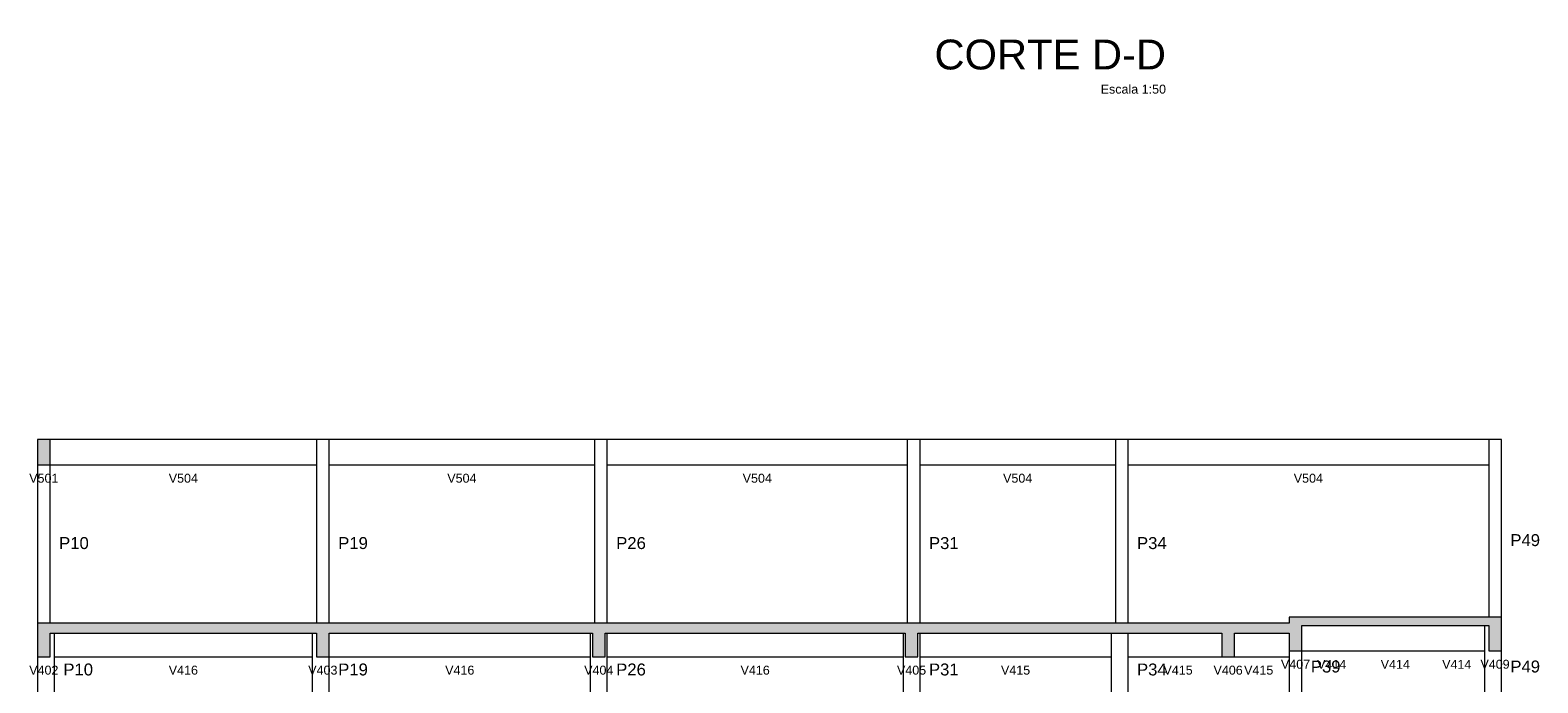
# Model space of a CAD drawing. Header units: millimetres. Extents: x 0 to 119, y 0 to 84.
# Tile 7 of 11: x 52 to 88, y 32 to 47. Entities that reach past the tile are written whole.
import ezdxf

# ---------------------------------------------------------------- set-up
doc = ezdxf.new("R2010")
doc.units = ezdxf.units.MM
doc.header["$MEASUREMENT"] = 0
doc.linetypes.add('NULL', pattern=[0])
for name, color, linetype, lineweight in [('FO-Elementos cortados', 159, 'Continuous', 5), ('FO-Elementos em vista', 7, 'Continuous', 5), ('FO-Hachuras', 153, 'Continuous', 5), ('FO-Textos das vigas', 7, 'Continuous', 5), ('FO-Textos dos pilares', 7, 'Continuous', 5), ('FO-Títulos', 1, 'Continuous', 20)]:
    doc.layers.add(name, color=color, linetype=linetype, lineweight=lineweight)
doc.styles.add('Arial', font='txt')

msp = doc.modelspace()

# ---------------------------------------------------------------- hatches: boundary and pattern name
at = {"layer": 'FO-Hachuras', "linetype": 'Continuous'}
for points in [[(52.2794, 36.8906), (52.5794, 36.8906), (52.5794, 37.4906), (52.2794, 37.4906), (52.2794, 36.8906)], [(81.8946, 33.0906), (86.9142, 33.0906), (86.9142, 33.2906), (81.8946, 33.2906), (81.8946, 33.0906)], [(81.8946, 32.4906), (82.1946, 32.4906), (82.1946, 33.2906), (81.8946, 33.2906), (81.8946, 32.4906)], [(86.6142, 32.4906), (86.9142, 32.4906), (86.9142, 33.2906), (86.6142, 33.2906), (86.6142, 32.4906)], [(52.2794, 32.9106), (59.1822, 32.9106), (59.1822, 33.1506), (52.2794, 33.1506), (52.2794, 32.9106)], [(52.2794, 32.3506), (52.5794, 32.3506), (52.5794, 33.1506), (52.2794, 33.1506), (52.2794, 32.3506)], [(58.8808, 32.9106), (65.7094, 32.9106), (65.7094, 33.1506), (58.8808, 33.1506), (58.8808, 32.9106)], [(58.8808, 32.3506), (59.1808, 32.3506), (59.1808, 33.1506), (58.8808, 33.1506), (58.8808, 32.3506)], [(65.4094, 32.9106), (73.1094, 32.9106), (73.1094, 33.1506), (65.4094, 33.1506), (65.4094, 32.9106)], [(65.4094, 32.3506), (65.7094, 32.3506), (65.7094, 33.1506), (65.4094, 33.1506), (65.4094, 32.3506)], [(72.8094, 32.9106), (80.5994, 32.9106), (80.5994, 33.1506), (72.8094, 33.1506), (72.8094, 32.9106)], [(72.8094, 32.3506), (73.1094, 32.3506), (73.1094, 33.1506), (72.8094, 33.1506), (72.8094, 32.3506)], [(80.2994, 32.9106), (82.1946, 32.9106), (82.1946, 33.1506), (80.2994, 33.1506), (80.2994, 32.9106)], [(80.2994, 32.3506), (80.5994, 32.3506), (80.5994, 33.1506), (80.2994, 33.1506), (80.2994, 32.3506)]]:
    msp.add_hatch(color=153, dxfattribs=at).paths.add_polyline_path(points)

# ---------------------------------------------------------------- linework, layer by layer
at = {"layer": 'FO-Elementos cortados'}
for p, q in [((52.5794, 37.4906), (52.2794, 37.4906)), ((52.2794, 37.4906), (52.2794, 36.8906)), ((52.5794, 36.8906), (52.5794, 37.4906)), ((52.2794, 36.8906), (52.5794, 36.8906)), ((81.8946, 33.2906), (81.8946, 33.1506)), ((82.1946, 33.2906), (81.8946, 33.2906)), ((83.6044, 33.2906), (82.1946, 33.2906)), ((85.2044, 33.2906), (83.6044, 33.2906)), ((86.5142, 33.2906), (85.2044, 33.2906)), ((86.6142, 33.2906), (86.5142, 33.2906)), ((86.9142, 33.2906), (86.6142, 33.2906)), ((86.9142, 33.0906), (86.9142, 33.2906)), ((52.2794, 33.1506), (52.2794, 32.9106)), ((52.5794, 33.1506), (52.2794, 33.1506)), ((52.2794, 32.9106), (52.2794, 32.3506)), ((52.6794, 33.1506), (52.5794, 33.1506)), ((52.5794, 32.3506), (52.5794, 32.9106)), ((52.5794, 32.9106), (52.6794, 32.9106)), ((58.7822, 33.1506), (52.6794, 33.1506)), ((52.6794, 32.9106), (58.7822, 32.9106)), ((58.8808, 33.1506), (58.7822, 33.1506)), ((58.7822, 32.9106), (58.8808, 32.9106)), ((58.8822, 33.1506), (58.8808, 33.1506)), ((58.8808, 32.9106), (58.8808, 32.3506)), ((59.1808, 33.1506), (58.8822, 33.1506)), ((59.1822, 33.1506), (59.1808, 33.1506)), ((59.1808, 32.3506), (59.1808, 32.9106)), ((65.3594, 33.1506), (59.1822, 33.1506)), ((59.1822, 32.9106), (65.3594, 32.9106)), ((65.4094, 33.1506), (65.3594, 33.1506)), ((65.3594, 32.9106), (65.4094, 32.9106)), ((65.4594, 33.1506), (65.4094, 33.1506)), ((65.4094, 32.9106), (65.4094, 32.3506)), ((65.7094, 33.1506), (65.4594, 33.1506)), ((65.7594, 33.1506), (65.7094, 33.1506)), ((65.7094, 32.3506), (65.7094, 32.9106)), ((65.7094, 32.9106), (65.7594, 32.9106)), ((72.7594, 33.1506), (65.7594, 33.1506)), ((65.7594, 32.9106), (72.7594, 32.9106)), ((72.8094, 33.1506), (72.7594, 33.1506)), ((72.7594, 32.9106), (72.8094, 32.9106)), ((72.8594, 33.1506), (72.8094, 33.1506)), ((72.8094, 32.9106), (72.8094, 32.3506)), ((73.1094, 33.1506), (72.8594, 33.1506)), ((73.1594, 33.1506), (73.1094, 33.1506)), ((73.1094, 32.3506), (73.1094, 32.9106)), ((73.1094, 32.9106), (73.1594, 32.9106)), ((77.6814, 33.1506), (73.1594, 33.1506)), ((73.1594, 32.9106), (77.6814, 32.9106)), ((77.7814, 33.1506), (77.6814, 33.1506)), ((77.6814, 32.9106), (78.0814, 32.9106)), ((78.0814, 33.1506), (77.7814, 33.1506)), ((80.2994, 33.1506), (78.0814, 33.1506)), ((78.0814, 32.9106), (80.2994, 32.9106)), ((80.4494, 33.1506), (80.2994, 33.1506)), ((80.2994, 32.9106), (80.2994, 32.3506)), ((80.5994, 33.1506), (80.4494, 33.1506)), ((81.8946, 33.1506), (80.5994, 33.1506)), ((80.5994, 32.3506), (80.5994, 32.9106)), ((80.5994, 32.9106), (81.8946, 32.9106)), ((81.8946, 32.9106), (81.8946, 32.4906)), ((82.1946, 33.0906), (83.6044, 33.0906)), ((82.1946, 32.9106), (82.1946, 33.0906)), ((82.1946, 32.4906), (82.1946, 32.9106)), ((83.6044, 33.0906), (85.2044, 33.0906)), ((85.2044, 33.0906), (86.5142, 33.0906)), ((86.5142, 33.0906), (86.6142, 33.0906)), ((86.6142, 33.0906), (86.6142, 32.4906)), ((86.9142, 32.4906), (86.9142, 33.0906)), ((81.8946, 32.4906), (82.1946, 32.4906)), ((86.6142, 32.4906), (86.9142, 32.4906)), ((52.2794, 32.3506), (52.5794, 32.3506)), ((58.8808, 32.3506), (59.1808, 32.3506)), ((65.4094, 32.3506), (65.7094, 32.3506)), ((72.8094, 32.3506), (73.1094, 32.3506)), ((80.2994, 32.3506), (80.4494, 32.3506)), ((80.4494, 32.3506), (80.5994, 32.3506))]:
    msp.add_line(p, q, dxfattribs=at)
at = {"layer": 'FO-Elementos em vista'}
for p, q in [((58.8822, 37.4906), (52.5794, 37.4906)), ((59.1822, 37.4906), (58.8822, 37.4906)), ((58.8822, 37.4906), (58.8822, 36.8906)), ((65.4594, 37.4906), (59.1822, 37.4906)), ((59.1822, 36.8906), (59.1822, 37.4906)), ((65.7594, 37.4906), (65.4594, 37.4906)), ((65.4594, 37.4906), (65.4594, 36.8906)), ((72.8594, 37.4906), (65.7594, 37.4906)), ((65.7594, 36.8906), (65.7594, 37.4906)), ((73.1594, 37.4906), (72.8594, 37.4906)), ((72.8594, 37.4906), (72.8594, 36.8906)), ((77.7814, 37.4906), (73.1594, 37.4906)), ((73.1594, 36.8906), (73.1594, 37.4906)), ((78.0814, 37.4906), (77.7814, 37.4906)), ((77.7814, 37.4906), (77.7814, 36.8906)), ((86.6142, 37.4906), (78.0814, 37.4906)), ((78.0814, 36.8906), (78.0814, 37.4906)), ((86.9142, 37.4906), (86.6142, 37.4906)), ((86.6142, 37.4906), (86.6142, 36.8906)), ((86.9142, 33.2906), (86.9142, 37.4906)), ((52.2794, 36.8906), (52.2794, 33.1506)), ((52.5794, 36.8906), (58.8822, 36.8906)), ((52.5794, 33.1506), (52.5794, 36.8906)), ((58.8822, 36.8906), (58.8822, 33.1506)), ((59.1822, 36.8906), (65.4594, 36.8906)), ((59.1822, 33.1506), (59.1822, 36.8906)), ((65.4594, 36.8906), (65.4594, 33.1506)), ((65.7594, 36.8906), (72.8594, 36.8906)), ((65.7594, 33.1506), (65.7594, 36.8906)), ((72.8594, 36.8906), (72.8594, 33.1506)), ((73.1594, 36.8906), (77.7814, 36.8906)), ((73.1594, 33.1506), (73.1594, 36.8906)), ((77.7814, 36.8906), (77.7814, 33.1506)), ((78.0814, 36.8906), (86.6142, 36.8906)), ((78.0814, 33.1506), (78.0814, 36.8906)), ((86.6142, 36.8906), (86.6142, 33.2906)), ((52.6794, 32.3506), (52.6794, 32.9106)), ((58.7822, 32.9106), (58.7822, 32.3506)), ((65.3594, 32.9106), (65.3594, 32.3506)), ((65.7594, 32.3506), (65.7594, 32.9106)), ((72.7594, 32.9106), (72.7594, 32.3506)), ((73.1594, 32.3506), (73.1594, 32.9106)), ((77.6814, 32.9106), (77.6814, 32.3506)), ((78.0814, 32.3506), (78.0814, 32.9106)), ((86.5142, 33.0906), (86.5142, 32.4906)), ((81.8946, 32.4906), (81.8946, 32.3506)), ((82.1946, 32.4906), (83.6044, 32.4906)), ((82.1946, 31.5106), (82.1946, 32.4906)), ((83.6044, 32.4906), (85.2044, 32.4906)), ((85.2044, 32.4906), (86.5142, 32.4906)), ((86.5142, 32.4906), (86.5142, 31.5106)), ((86.9142, 31.5106), (86.9142, 32.4906)), ((52.2794, 32.3506), (52.2794, 31.5106)), ((52.6794, 32.3506), (58.7822, 32.3506)), ((52.6794, 31.5106), (52.6794, 32.3506)), ((58.7822, 32.3506), (58.7822, 31.5106)), ((59.1822, 32.3506), (65.3594, 32.3506)), ((59.1822, 31.5106), (59.1822, 32.3506)), ((65.3594, 32.3506), (65.3594, 31.5106)), ((65.7594, 32.3506), (72.7594, 32.3506)), ((65.7594, 31.5106), (65.7594, 32.3506)), ((72.7594, 32.3506), (72.7594, 31.5106)), ((73.1594, 32.3506), (77.6814, 32.3506)), ((73.1594, 31.5106), (73.1594, 32.3506)), ((77.6814, 32.3506), (77.6814, 31.5106)), ((78.0814, 32.3506), (80.2994, 32.3506)), ((78.0814, 31.5106), (78.0814, 32.3506)), ((80.5994, 32.3506), (81.8946, 32.3506)), ((81.8946, 32.3506), (81.8946, 31.5106))]:
    msp.add_line(p, q, dxfattribs=at)

# ---------------------------------------------------------------- texts
at = {"layer": 'FO-Textos das vigas', "linetype": 'NULL', "char_height": 0.2118, "width": 1.354561, "attachment_point": 8, "line_spacing_factor": 0.798, "style": 'Arial'}
for s, insert in [('V501', (52.4294, 36.4675)), ('V504', (55.7304, 36.4675)), ('V504', (62.3204, 36.4675)), ('V504', (69.3094, 36.4675)), ('V504', (75.4704, 36.4675)), ('V504', (82.3474, 36.4675)), ('V402', (52.4294, 31.9275)), ('V416', (55.7304, 31.9275)), ('V403', (59.0304, 31.9275)), ('V416', (62.2704, 31.9275)), ('V404', (65.5594, 31.9275)), ('V416', (69.2594, 31.9275)), ('V405', (72.9594, 31.9275)), ('V415', (75.4204, 31.9275)), ('V415', (79.2654, 31.9275)), ('V406', (80.4494, 31.9275)), ('V415', (81.1724, 31.9275)), ('V407', (82.0444, 32.0675)), ('V414', (82.8994, 32.0675)), ('V414', (84.4044, 32.0675)), ('V414', (85.8594, 32.0675)), ('V409', (86.7644, 32.0675))]:
    msp.add_mtext(s, dxfattribs=dict(at, insert=insert))
at = {"layer": 'FO-Textos dos pilares', "linetype": 'NULL', "char_height": 0.2824, "width": 1.387852, "attachment_point": 7, "line_spacing_factor": 0.798, "style": 'Arial'}
for s, insert in [('P49', (87.1264, 34.9668)), ('P10', (52.7914, 34.8968)), ('P19', (59.3944, 34.8968)), ('P26', (65.9714, 34.8968)), ('P31', (73.3714, 34.8968)), ('P34', (78.2934, 34.8968)), ('P10', (52.8914, 31.9068)), ('P19', (59.3944, 31.9068)), ('P26', (65.9714, 31.9068)), ('P31', (73.3714, 31.9068)), ('P34', (78.2934, 31.9068)), ('P39', (82.4064, 31.9768)), ('P49', (87.1264, 31.9768))]:
    msp.add_mtext(s, dxfattribs=dict(at, insert=insert))
at = {"layer": 'FO-Títulos', "linetype": 'NULL', "attachment_point": 9, "line_spacing_factor": 0.798, "style": 'Arial'}
for s, insert, char_height, width in [('CORTE D-D', (78.9798, 46.236), 0.706, 10.999248), ('Escala 1:50', (78.9798, 45.6709), 0.2118, 3.03084)]:
    msp.add_mtext(s, dxfattribs=dict(at, insert=insert, char_height=char_height, width=width))

doc.saveas('drawing.dxf')
